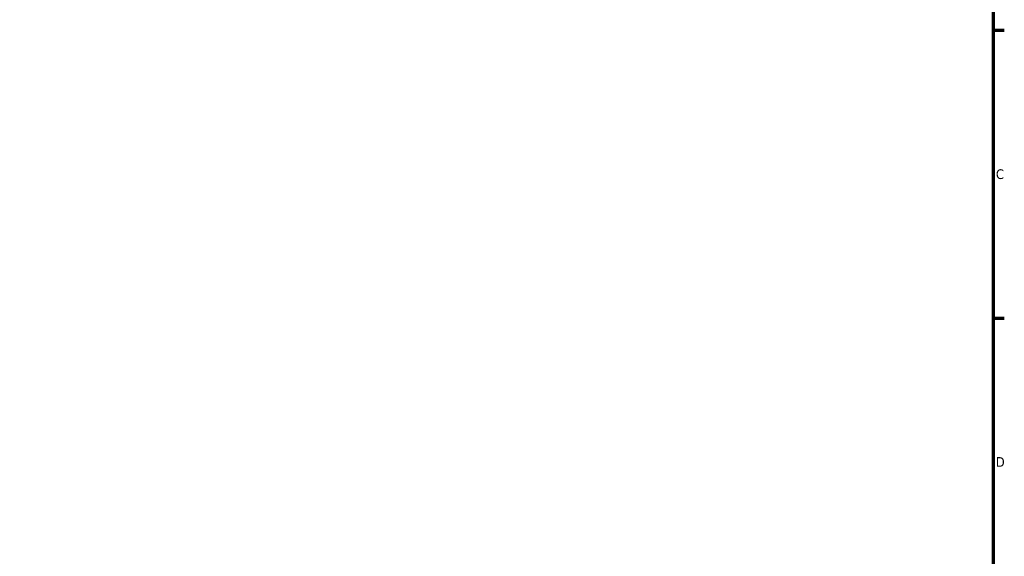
# Model space of a CAD drawing. Header units: millimetres. Extents: x 0 to 904, y 0 to 700.
# Tile 8 of 10: x 570 to 824, y 310 to 448. Entities that reach past the tile are written whole.
import ezdxf

# ---------------------------------------------------------------- set-up
doc = ezdxf.new("R2010")
doc.units = ezdxf.units.MM
doc.layers.add('Border (ISO)', color=7, linetype='Continuous', lineweight=70)
doc.styles.add('Note Text (ISO)', font='tahoma.ttf')

# ---------------------------------------------------------------- blocks, each defined once
blk = doc.blocks.new('Borders Default Border')
at = {"layer": 'Border (ISO)'}
for p, q in [((821, 445.5), (823.9, 445.5)), ((821, 371.25), (823.9, 371.25))]:
    blk.add_line(p, q, dxfattribs=at)
at = {"layer": 'Border (ISO)', "flags": 128}
blk.add_lwpolyline([(20, 20), (20, 574), (821, 574), (821, 20), (20, 20)], dxfattribs=at)
at = {"layer": 'Border (ISO)', "color": 232, "true_color": 0xca0064, "char_height": 2.5, "attachment_point": 7, "style": 'Note Text (ISO)'}
for s, insert in [('C', (821.73, 407.08)), ('D', (821.73, 332.88))]:
    blk.add_mtext(s, dxfattribs=dict(at, insert=insert))

msp = doc.modelspace()

# ---------------------------------------------------------------- block references
msp.add_blockref('Borders Default Border', (0, 0))

doc.saveas('drawing.dxf')
